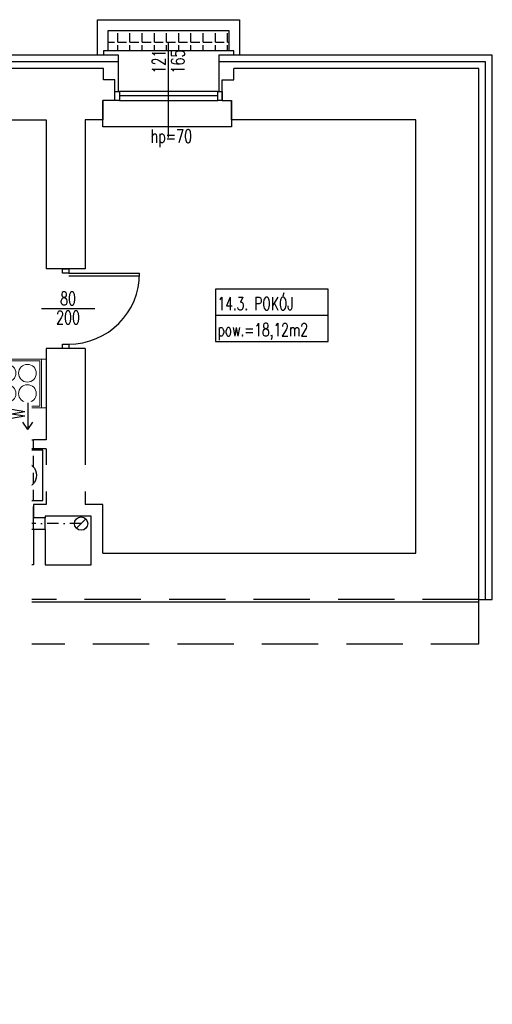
# Model space of a CAD drawing. Header units: inches. Extents: x -23201 to -18535, y -9985 to 4139.
# Tile 4 of 25: x -22207 to -21674, y -5939 to -4829. Entities that reach past the tile are written whole.
import ezdxf
from ezdxf.enums import TextEntityAlignment as Align

# ---------------------------------------------------------------- set-up
doc = ezdxf.new("R2010")
doc.units = ezdxf.units.IN
doc.header["$MEASUREMENT"] = 0
doc.linetypes.add('DASHDOT', pattern=[25.4, 12.7, -6.35, 0, -6.35])
doc.linetypes.add('DASHED', pattern=[19.05, 12.7, -6.35])
for name, color, linetype in [('01 sciana', 252, 'Continuous'), ('04_stolarka_cienka', 252, 'Continuous'), ('11_opisy_tekst', 252, 'Continuous'), ('__proj_docieplenie', 252, 'BATTING'), ('__proj_ściana', 252, 'Continuous'), ('__wyżej', 252, 'DASHED'), ('_stolarka', 252, 'Continuous'), ('_szara', 252, 'Continuous'), ('_wypos', 252, 'Continuous'), ('opisy', 252, 'Continuous'), ('P_kominy', 252, 'Continuous'), ('P_opis', 252, 'Continuous'), ('P_rynny', 252, 'Continuous')]:
    doc.layers.add(name, color=color, linetype=linetype)
doc.layers.add('_______PROJ ARANZ', color=252, linetype='Continuous', lineweight=20)
doc.styles.add('OPISY POM_50', font='simplex.shx', dxfattribs={"width": 0.7, "height": 0.13})
doc.styles.get("Standard").update_dxf_attribs({"font": 'arial.ttf'})
doc.linetypes.add('BATTING', pattern='A,0.00254,-2.54,[134,ltypeshp.shx,S=2.54,R=0,X=-2.54,Y=0],-5.08,[134,ltypeshp.shx,S=2.54,R=180,X=2.54,Y=0],-2.54', length=10.16254)

# ---------------------------------------------------------------- blocks, each defined once
blk = doc.blocks.new('zw$DA6B')
at = {"layer": '_______PROJ ARANZ'}
blk.add_lwpolyline([(5, 55), (5, 0), (0, 0), (0, 55), (60, 55), (60, 0), (5, 0), (5, 0)], dxfattribs=at)
for points in [[(60, 55), (5, 55), (5, 0), (60, 0)], [(58, 53), (7, 53), (7, 2), (58, 2)]]:
    blk.add_lwpolyline(points, close=True, dxfattribs=at)
for centre in [(21, 39), (44, 39), (21, 16), (44, 16)]:
    blk.add_circle(centre, 10, dxfattribs=at)

msp = doc.modelspace()

# ---------------------------------------------------------------- hatches: boundary and pattern name
at = {"layer": '_szara', "linetype": 'Continuous'}
h = msp.add_hatch(dxfattribs=at)
h.set_pattern_fill('ANGLE', color=256, scale=50)
h.set_pattern_definition([(0, (0, 0), (0, 13.75), [10, -3.75]), (90, (0, 0), (-13.75, 8e-16), [10, -3.75])])
h.paths.add_polyline_path([(-22348.5, -4868.6), (-22348.5, -4863.6), (-22289.5, -4863.6), (-22230.5, -4863.6), (-22230.5, -4868.6), (-22221.5, -4868.6), (-22221.5, -4840.6), (-22357.5, -4840.6), (-22357.5, -4868.6)])
h.paths.add_polyline_path([(-22039, -4863.6), (-21971, -4863.6), (-21971, -4840.6), (-22107, -4840.6), (-22107, -4863.6)])

# ---------------------------------------------------------------- linework, layer by layer
at = {"layer": '01 sciana'}
for p, q in [((-22099.5, -4919.6), (-22099.5, -4896.6)), ((-21978.5, -4919.6), (-21978.5, -4896.6)), ((-22113.1, -4941.6), (-22113.1, -4919.6)), ((-22099.5, -4919.6), (-22113.1, -4919.6)), ((-22113.1, -4919.6), (-22113.1, -4941.6)), ((-21978.5, -4919.6), (-21968.1, -4919.6)), ((-21968.1, -4941.6), (-21968.1, -4919.6)), ((-21968.1, -4919.6), (-21968.1, -4941.6)), ((-21689.1, -5485.6), (-23172.1, -5485.6))]:
    msp.add_line(p, q, dxfattribs=at)
for points in [[(-22112.5, -4883.6), (-22230.5, -4883.6)], [(-22099.5, -4909.6), (-22099.5, -4896.6), (-22112.5, -4896.6), (-22112.5, -4883.6)], [(-21978.5, -4909.6), (-21978.5, -4896.6), (-21965.5, -4896.6), (-21965.5, -4883.6)], [(-21689.1, -5482.6), (-21689.1, -4883.6), (-21965.5, -4883.6)], [(-22243.5, -4941.6), (-22177.1, -4941.6), (-22177.1, -5109.6)], [(-22113.1, -4941.6), (-22133.1, -4941.6), (-22133.1, -5109.6)], [(-22113.1, -5430.6), (-21760.1, -5430.6), (-21760.1, -4941.6), (-21968.1, -4941.6)], [(-22133.1, -5109.6), (-22177.1, -5109.6)], [(-22177.1, -5199.6), (-22177.1, -5302.6)], [(-22133.1, -5199.6), (-22177.1, -5199.6)], [(-22133.1, -5199.6), (-22133.1, -5375.6)], [(-22204.1, -5302.6), (-22242.1, -5302.6)], [(-22204.1, -5312.6), (-22204.1, -5302.6)], [(-22177.1, -5302.6), (-22191.1, -5302.6)], [(-22191.1, -5312.6), (-22191.1, -5302.6)], [(-22204.1, -5312.6), (-22242.1, -5312.6)], [(-22177.1, -5312.6), (-22191.1, -5312.6)], [(-22177.1, -5312.6), (-22177.1, -5375.6)], [(-22177.1, -5375.6), (-22191.1, -5375.6), (-22191.1, -5390.6)], [(-22113.1, -5430.6), (-22113.1, -5375.6), (-22133.1, -5375.6)], [(-22178.1, -5390.6), (-22191.1, -5390.6)], [(-22178.1, -5403.6), (-22178.1, -5443.6), (-22126.1, -5443.6), (-22126.1, -5388.6), (-22178.1, -5388.6), (-22178.1, -5390.6)], [(-22178.1, -5403.6), (-22191.1, -5403.6)], [(-22191.1, -5403.6), (-22191.1, -5443.6)], [(-22191.1, -5443.6), (-22405.1, -5443.6)]]:
    msp.add_lwpolyline(points, dxfattribs=at)
at = {"layer": '04_stolarka_cienka'}
for p, q in [((-22039, -4961.3), (-22039, -4854.2)), ((-21983.5, -4909.6), (-22094.5, -4909.6)), ((-21983.5, -4914.6), (-22094.5, -4914.6)), ((-22094.5, -4919.6), (-21983.5, -4919.6))]:
    msp.add_line(p, q, dxfattribs=at)
for points in [[(-21965.5, -4868.6), (-21965.5, -4863.6), (-22112.5, -4863.6), (-22112.5, -4868.6)], [(-21968.1, -4941.6), (-21968.1, -4949.6), (-22113.1, -4949.6), (-22113.1, -4941.6)]]:
    msp.add_lwpolyline(points, dxfattribs=at)
for points in [[(-22099.5, -4909.6), (-22094.5, -4909.6), (-22094.5, -4919.6), (-22099.5, -4919.6)], [(-21983.5, -4909.6), (-21978.5, -4909.6), (-21978.5, -4919.6), (-21983.5, -4919.6)]]:
    msp.add_lwpolyline(points, close=True, dxfattribs=at)
at = {"layer": '__proj_docieplenie', "linetype": 'Continuous'}
for points in [[(-22099.5, -4909.6), (-22095.5, -4909.6), (-22095.5, -4868.6), (-22243.5, -4868.6), (-22247.5, -4868.6), (-22247.5, -4909.6), (-22243.5, -4909.6)], [(-21689.1, -5482.6), (-21674.1, -5482.6), (-21674.1, -4883.6), (-21674.1, -4868.6), (-21965.5, -4868.6), (-21982.5, -4868.6), (-21982.5, -4909.6), (-21978.5, -4909.6)]]:
    msp.add_lwpolyline(points, dxfattribs=at)
at = {"layer": '__proj_docieplenie', "ltscale": 0.7}
for points in [[(-22095.5, -4876.1), (-22247.5, -4876.1)], [(-21681.6, -5482.6), (-21681.6, -4883.6), (-21681.6, -4876.1), (-21982.5, -4876.1)]]:
    msp.add_lwpolyline(points, dxfattribs=at)
at = {"layer": '__proj_ściana'}
msp.add_lwpolyline([(-22142.9, -5402.4), (-22132.3, -5391.8)], dxfattribs=at)
msp.add_circle((-22137.6, -5397.1), 7.5, dxfattribs=at)
at = {"layer": '__wyżej', "ltscale": 5}
msp.add_lwpolyline([(-21689.1, -5532.6), (-21689.1, -5482.6), (-23172.1, -5482.6), (-23172.1, -5532.6), (-21689.1, -5532.6)], dxfattribs=at)
at = {"layer": '_stolarka'}
for p, q in [((-22151.6, -5114.6), (-22071.6, -5114.6)), ((-22151.6, -5117.6), (-22071.7, -5117.6)), ((-22122.3, -5154.6), (-22182.3, -5154.6))]:
    msp.add_line(p, q, dxfattribs=at)
at = {"layer": '_stolarka', "flags": 128}
for points in [[(-22151.6, -5109.6), (-22151.6, -5114.6), (-22158.6, -5114.6), (-22158.6, -5109.6), (-22151.6, -5109.6)], [(-22151.6, -5194.6), (-22151.6, -5199.6), (-22158.6, -5199.6), (-22158.6, -5194.6), (-22151.6, -5194.6)]]:
    msp.add_lwpolyline(points, dxfattribs=at)
at = {"layer": '_stolarka'}
msp.add_arc((-22151.6, -5114.6), 80, 270, 0, dxfattribs=at)
at = {"layer": 'opisy'}
msp.add_line((-21986.2, -5162.1), (-21859, -5162.1), dxfattribs=at)
msp.add_lwpolyline([(-21986.2, -5191.6), (-21859, -5191.6), (-21859, -5132.7), (-21986.2, -5132.7)], close=True, dxfattribs=at)
at = {"layer": 'P_kominy', "linetype": 'DASHED'}
for points in [[(-22204.1, -5302.6), (-22191.1, -5302.6)], [(-22191.1, -5312.6), (-22204.1, -5312.6)]]:
    msp.add_lwpolyline(points, dxfattribs=at)
at = {"layer": 'P_kominy'}
for points in [[(-22191.1, -5403.6), (-22191.1, -5390.6)], [(-22178.1, -5403.6), (-22178.1, -5390.6)]]:
    msp.add_lwpolyline(points, dxfattribs=at)
at = {"layer": 'P_rynny'}
for points in [[(-22119, -4868.6), (-22119, -4828.6), (-21959, -4828.6), (-21959, -4828.6), (-21959, -4868.6)], [(-22107, -4863.6), (-22107, -4840.6), (-21971, -4840.6), (-21971, -4863.6)]]:
    msp.add_lwpolyline(points, dxfattribs=at)

# ---------------------------------------------------------------- block references
at = {"layer": '__proj_ściana', "rotation": 179.9999999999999}
msp.add_blockref('zw$DA6B', (-22177.1, -5211.4), dxfattribs=at)

# ---------------------------------------------------------------- texts
at = {"layer": '11_opisy_tekst', "style": 'OPISY POM_50', "width": 0.7}
for s, p in [('121', (-22050, -4875.8)), ('165', (-22028.5, -4875.8))]:
    msp.add_text(s, height=15, rotation=90, dxfattribs=at).set_placement(p, align=Align.MIDDLE_CENTER)
for s, p in [('hp=70', (-22035.9, -4959.9)), ('80', (-22152.3, -5143.1)), ('200', (-22152.3, -5164.6))]:
    msp.add_text(s, height=15, dxfattribs=at).set_placement(p, align=Align.MIDDLE_CENTER)
for s, p in [('14.3. POKÓJ', (-21983.8, -5156.1)), ('pow.=18,12m2', (-21983.8, -5185.5))]:
    msp.add_text(s, height=14.4, dxfattribs=at).set_placement(p)

# ---------------------------------------------------------------- next in the draw order: texts
at = {"layer": 'P_opis', "linetype": 'Continuous', "insert": (-22787.1, -5353.3), "char_height": 15, "width": 665.013, "attachment_point": 7, "bg_fill": 2}
msp.add_mtext('{\\Fsimplex.shx|c0;\\W0.8;W}', dxfattribs=at)

# ---------------------------------------------------------------- next in the draw order: linework, layer by layer
at = {"layer": '_wypos'}
msp.add_lwpolyline([(-22180.6, -5314.1), (-22223.3, -5314.1), (-22223.3, -5371.1), (-22180.6, -5371.1)], close=True, dxfattribs=at)
msp.add_circle((-22202, -5342.6), 14.2, dxfattribs=at)
at = {"layer": 'P_kominy', "linetype": 'DASHDOT'}
msp.add_lwpolyline([(-22137.6, -5397.1), (-22197.6, -5397.1), (-22197.6, -5290.8)], dxfattribs=at)
at = {"layer": 'P_kominy', "linetype": 'DASHED'}
for points in [[(-22191.1, -5403.6), (-22204.1, -5403.6), (-22204.1, -5312.6)], [(-22191.1, -5390.6), (-22191.1, -5312.6)]]:
    msp.add_lwpolyline(points, dxfattribs=at)

# ---------------------------------------------------------------- next in the draw order: texts
at = {"layer": 'P_opis', "linetype": 'Continuous', "extrusion": (0, 0, -1), "insert": (-22200.9, -5266.9), "char_height": 15, "width": 665.013, "attachment_point": 7, "text_direction": (0, -1, 0), "bg_fill": 2}
msp.add_mtext('{\\Fsimplex.shx|c0;\\W0.8;W}', dxfattribs=at)

# ---------------------------------------------------------------- next in the draw order: linework, layer by layer
at = {"layer": 'P_opis', "linetype": 'Continuous'}
for points in [[(-22197.6, -5260.8), (-22197.6, -5290.8)], [(-22197.6, -5290.8), (-22203.3, -5282.6)], [(-22197.6, -5290.8), (-22191.9, -5282.6)]]:
    msp.add_lwpolyline(points, dxfattribs=at)

doc.saveas('drawing.dxf')
